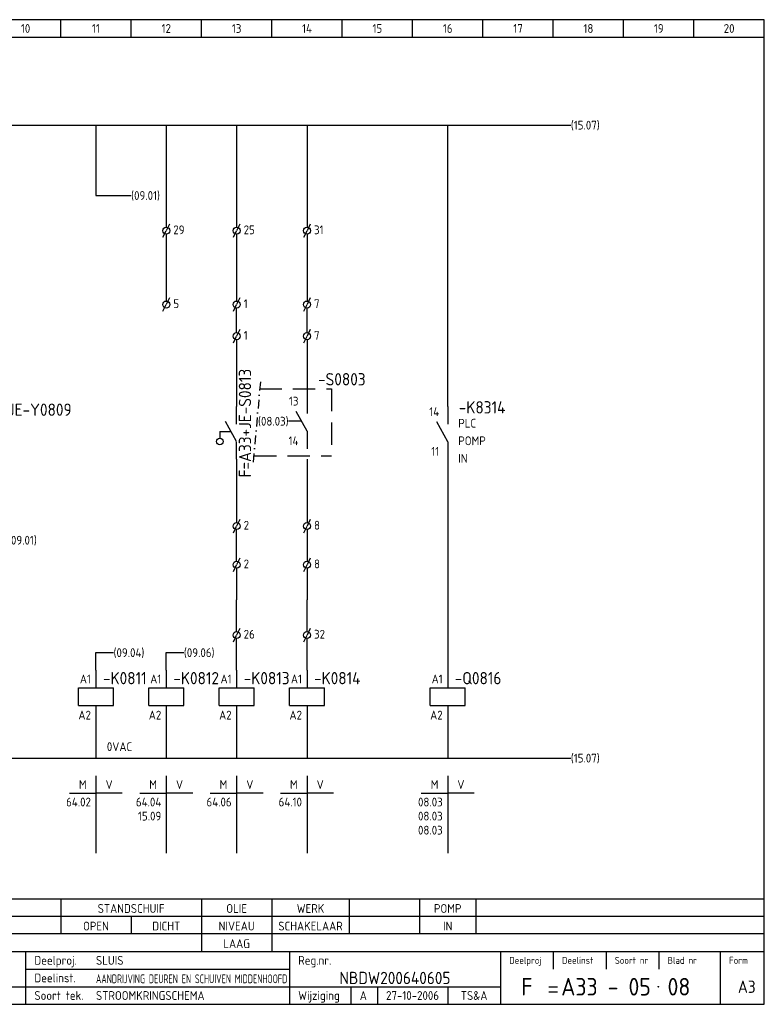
# Model space of a CAD drawing. Extents: x 10 to 410, y 10 to 290.
# Tile 2 of 2: x 198 to 410, y 10 to 290. Entities that reach past the tile are written whole.
import ezdxf
from ezdxf.enums import TextEntityAlignment as Align

# ---------------------------------------------------------------- set-up
doc = ezdxf.new("R2010")
doc.units = 0
doc.header["$MEASUREMENT"] = 0
doc.linetypes.add('DASHDOT', pattern=[1, 0.5, -0.25, 0, -0.25])
doc.linetypes.add('HIDDEN', pattern=[9.525, 6.35, -3.175])
for name, color, linetype in [('0-25', 7, 'CONTINUOUS'), ('0-35', 2, 'CONTINUOUS'), ('0-50', 3, 'CONTINUOUS'), ('B-25', 7, 'CONTINUOUS'), ('B-35', 2, 'CONTINUOUS'), ('S-25', 7, 'CONTINUOUS')]:
    doc.layers.add(name, color=color, linetype=linetype)
doc.styles.add('ISO', font='iso.shx')
doc.styles.get("Standard").update_dxf_attribs({"font": 'iso.shx'})

# ---------------------------------------------------------------- blocks, each defined once
blk = doc.blocks.new('0033')
at = {"layer": 'S-25'}
for p in [(-0.94, -1.88), (0.94, 1.88)]:
    blk.add_line(p, (0, 0), dxfattribs=at)
blk.add_circle((0, 0), 1, dxfattribs=at)
at = {"layer": 'B-25'}
blk.add_attdef('KT', text='', height=2.5, dxfattribs=at).set_placement((-2, -1), align=Align.RIGHT)
blk.add_attdef('KN1', (2, -1.01), '', height=2.5, dxfattribs=at)
blk = doc.blocks.new('0039')
at = {"layer": 'S-25'}
for p, q in [((0, -5), (0, 0)), ((-0.04, -9.93), (-3.17, -4.3)), ((-4.76, -7.12), (-4.76, -9)), ((-4.76, -7.12), (-1.6, -7.12)), ((0, -15), (0, -10))]:
    blk.add_line(p, q, dxfattribs=at)
blk.add_circle((-4.76, -9.94), 0.938, dxfattribs=at)
at = {"layer": 'B-25'}
for tag, p in [('KN1', (-2.43, -2.73)), ('KN2', (-2.43, -14.01))]:
    blk.add_attdef(tag, text='', height=2.5, dxfattribs=at).set_placement(p, align=Align.RIGHT)
blk.add_attdef('OM1', (8, -13.01), '', height=2.5, dxfattribs=at)
at = {"layer": 'B-35'}
blk.add_attdef('KT', (8.14, -8.99), '', height=3.5, dxfattribs=at)
blk = doc.blocks.new('0059')
at = {"layer": 'S-25'}
for p, q in [((0, 0), (0, -5)), ((-5, -5), (5, -5)), ((-5, -10), (-5, -5)), ((5, -10), (5, -5)), ((-5, -10), (5, -10)), ((0, -10), (0, -15))]:
    blk.add_line(p, q, dxfattribs=at)
at = {"layer": 'B-25'}
for tag, p in [('KN1', (-1.43, -3.73)), ('KN2', (-1.43, -14.01))]:
    blk.add_attdef(tag, text='', height=2.5, dxfattribs=at).set_placement(p, align=Align.RIGHT)
at = {"layer": 'B-35'}
blk.add_attdef('KT', (7.14, -8.99), '', height=3.5, dxfattribs=at)
blk = doc.blocks.new('RME5')
at = {"layer": 'S-25'}
for p, q in [((140, 255), (140, 250)), ((140, 245), (136.88, 250.62)), ((140, 245), (140, 240))]:
    blk.add_line(p, q, dxfattribs=at)
at = {"layer": 'B-25'}
for tag, p in [('KN1', (137.57, 252.27)), ('KN2', (137.57, 240.99))]:
    blk.add_attdef(tag, text='', height=2.5, dxfattribs=at).set_placement(p, align=Align.RIGHT)
for p in [(143, 248.99), (143, 244), (143, 239)]:
    blk.add_attdef('OM1', p, '', height=2.5, dxfattribs=at)
at = {"layer": 'B-35'}
blk.add_attdef('KT', (143.14, 253.01), '', height=3.5, dxfattribs=at)
blk = doc.blocks.new('0060')
at = {"layer": 'S-25'}
for p, q in [((0, 0), (0, -22)), ((-7.5, -5), (0, -5)), ((7.5, -5), (0, -5))]:
    blk.add_line(p, q, dxfattribs=at)
at = {"layer": 'B-25', "style": 'ISO'}
blk.add_text('M', height=2.5, dxfattribs=at).set_placement((-3.75, -2.5), align=Align.MIDDLE_CENTER)
blk.add_text('V', height=2.5, dxfattribs=at).set_placement((3.75, -2.5), align=Align.MIDDLE)
at = {"layer": 'B-25'}
for tag, p in [('M1', (-1.43, -8.73)), ('M2', (-1.43, -12.73)), ('M3', (-1.43, -16.73)), ('M4', (-1.43, -20.73))]:
    blk.add_attdef(tag, text='', height=2.5, dxfattribs=at).set_placement(p, align=Align.RIGHT)
for tag, p in [('V1', (1.57, -8.73)), ('V2', (1.57, -12.73)), ('V3', (1.57, -16.73)), ('V4', (1.57, -20.73))]:
    blk.add_attdef(tag, p, '', height=2.5, dxfattribs=at)
blk = doc.blocks.new('KADERA3')
at = {"layer": '0-25'}
for p, q in [((210, 285), (210, 290)), ((230, 285), (230, 290)), ((250, 285), (250, 290)), ((270, 285), (270, 290)), ((290, 285), (290, 290)), ((310, 285), (310, 290)), ((330, 285), (330, 290)), ((350, 285), (350, 290)), ((370, 285), (370, 290)), ((390, 285), (390, 290)), ((10, 285), (410, 285)), ((410, 35), (10, 35)), ((410, 30), (10, 30)), ((350, 25), (350, 20)), ((365, 25), (365, 20)), ((380, 25), (380, 20)), ((200, 20), (275, 20)), ((150, 15), (335, 15)), ((292.5, 15), (292.5, 10)), ((300, 15), (300, 10)), ((320, 15), (320, 10))]:
    blk.add_line(p, q, dxfattribs=at)
at = {"layer": '0-35'}
for p, q in [((200, 25), (200, 10)), ((275, 25), (275, 10)), ((335, 25), (335, 10)), ((397.5, 25), (397.5, 10))]:
    blk.add_line(p, q, dxfattribs=at)
at = {"layer": '0-50'}
for p, q in [((10, 25), (410, 25)), ((348.75, 15), (351.25, 15)), ((348.75, 13.5), (351.25, 13.5))]:
    blk.add_line(p, q, dxfattribs=at)
blk.add_lwpolyline([(10, 10), (410, 10), (410, 290), (10, 290)], close=True, dxfattribs=at)
at = {"layer": '0-50', "const_width": 0.25}
blk.add_lwpolyline([(379.75, 15, 1), (380, 15, 1)], format="xyb", close=True, dxfattribs=at)
at = {"layer": '0-25', "style": 'ISO'}
for s, height, p in [('Deelproj.', 2.5, (202.5, 22.5)), ('Reg.nr.', 2.5, (277.5, 22.5)), ('Deelproj', 2, (337.5, 22.5)), ('Deelinst', 2, (352.5, 22.5)), ('Soort nr', 2, (367.5, 22.5)), ('Blad nr', 2, (382.5, 22.5)), ('Form', 2, (400, 22.5)), ('Deelinst.', 2.5, (202.5, 17.5)), ('Soort tek.', 2.5, (202.5, 12.5)), ('Wijziging', 2.5, (277.5, 12.5))]:
    blk.add_text(s, height=height, dxfattribs=at).set_placement(p, align=Align.MIDDLE_LEFT)
for tag, p in [('STR1', (20, 287.5)), ('STR2', (40, 287.5)), ('STR3', (60, 287.5)), ('STR4', (80, 287.5)), ('STR5', (100, 287.5)), ('STR6', (120, 287.5)), ('STR7', (140, 287.5)), ('STR8', (160, 287.5)), ('STR9', (180, 287.5)), ('STR10', (200, 287.5)), ('STR11', (220, 287.5)), ('STR12', (240, 287.5)), ('STR13', (260, 287.5)), ('STR14', (280, 287.5)), ('STR15', (300, 287.5)), ('STR16', (320, 287.5)), ('STR17', (340, 287.5)), ('STR18', (360, 287.5)), ('STR19', (380, 287.5)), ('STR20', (400, 287.5)), ('W', (180, 12.5)), ('Z', (310, 12.5)), ('Y', (327.5, 12.5))]:
    blk.add_attdef(tag, text='', height=2.5, dxfattribs=at).set_placement(p, align=Align.MIDDLE)
for tag, p in [('N', (220, 22.5)), ('B', (92.5, 17.5)), ('P', (220, 17.5)), ('C', (92.5, 12.5)), ('U', (220, 12.5)), ('REV', (295, 12.5))]:
    blk.add_attdef(tag, text='', height=2.5, dxfattribs=at).set_placement(p, align=Align.MIDDLE_LEFT)
at = {"layer": '0-35', "style": 'ISO'}
blk.add_attdef('RNR', text='', height=3.5, dxfattribs=at).set_placement((305, 17.5), align=Align.MIDDLE)
for tag, p in [('X', (178.5, 17.5)), ('FORM', (402.5, 15))]:
    blk.add_attdef(tag, text='', height=3.5, dxfattribs=at).set_placement(p, align=Align.MIDDLE_LEFT)
at = {"layer": '0-50', "style": 'ISO'}
for tag, p in [('M', (342.5, 15)), ('O', (365, 15))]:
    blk.add_attdef(tag, text='', height=5, dxfattribs=at).set_placement(p, align=Align.MIDDLE)
blk.add_attdef('Q', text='', height=5, dxfattribs=at).set_placement((382.5, 15), align=Align.MIDDLE_LEFT)

msp = doc.modelspace()

# ---------------------------------------------------------------- linework, layer by layer
at = {"layer": '0-25'}
msp.add_line((10, 40), (410, 40), dxfattribs=at)
at = {"layer": 'S-25'}
for p, q in [((125, 260), (355, 260)), ((220, 260), (220, 240)), ((240, 260), (240, 231)), ((260, 260), (260, 231)), ((280, 260), (280, 231)), ((320, 180), (320, 260)), ((220, 240), (230, 240)), ((240, 229), (240, 221)), ((260, 229), (260, 221)), ((280, 229), (280, 221)), ((240, 221), (240, 210)), ((260, 221), (260, 210)), ((280, 221), (280, 210)), ((260, 201), (260, 208)), ((280, 201), (280, 208)), ((260, 199), (260, 180)), ((280, 199), (280, 180)), ((278.44, 175.81), (274.77, 175.81)), ((260, 165), (260, 147)), ((280, 165), (280, 147)), ((320, 165), (320, 105)), ((260, 136), (260, 145)), ((280, 145), (280, 136)), ((260, 134), (260, 125)), ((280, 134), (280, 125)), ((260, 116), (260, 125)), ((280, 116), (280, 125)), ((260, 105), (260, 114)), ((280, 105), (280, 114)), ((220, 105), (220, 110)), ((220, 110), (225, 110)), ((240, 105), (240, 110)), ((240, 110), (245, 110)), ((220, 90), (220, 80)), ((240, 90), (240, 80)), ((260, 90), (260, 80)), ((280, 90), (280, 80)), ((320, 90), (320, 80)), ((125, 80), (355, 80)), ((210, 40), (210, 30)), ((250, 40), (250, 25)), ((270, 40), (270, 25)), ((292, 40), (292, 30)), ((312, 40), (312, 30)), ((328, 40), (328, 30)), ((230, 35), (230, 30))]:
    msp.add_line(p, q, dxfattribs=at)
at = {"layer": 'S-25', "linetype": 'DASHDOT', "ltscale": 5}
msp.add_line((266.76, 187), (264.69, 164), dxfattribs=at)
at = {"layer": 'S-25', "linetype": 'HIDDEN'}
for points in [[(266.48, 185), (287, 185)], [(287, 185), (287, 166)], [(264.97, 166), (287, 166)]]:
    msp.add_lwpolyline(points, dxfattribs=at)

# ---------------------------------------------------------------- block references
at = {"layer": 'S-25'}
ref = msp.add_blockref('KADERA3', (0, 0), dxfattribs=at)
ref.add_attrib('N', 'SLUIS', dxfattribs={"layer": '0-25', "height": 2.5, "style": 'ISO'}).set_placement((220, 22.5), align=Align.MIDDLE_LEFT)
ref.add_attrib('U', 'STROOMKRINGSCHEMA', dxfattribs={"layer": '0-25', "height": 2.5, "style": 'ISO'}).set_placement((220, 12.5), align=Align.MIDDLE_LEFT)
ref.add_attrib('M', 'F', dxfattribs={"layer": '0-50', "height": 5, "style": 'ISO'}).set_placement((342.5, 15), align=Align.MIDDLE)
ref.add_attrib('O', 'A33 - 05', dxfattribs={"layer": '0-50', "height": 5, "style": 'ISO'}).set_placement((365, 15), align=Align.MIDDLE)
ref.add_attrib('Q', '08', dxfattribs={"layer": '0-50', "height": 5, "style": 'ISO'}).set_placement((382.5, 15), align=Align.MIDDLE_LEFT)
ref.add_attrib('RNR', 'NBDW200640605', dxfattribs={"layer": '0-35', "height": 3.5, "style": 'ISO'}).set_placement((305, 17.5), align=Align.MIDDLE)
ref.add_attrib('FORM', 'A3', dxfattribs={"layer": '0-35', "height": 3.5, "style": 'ISO'}).set_placement((402.5, 15), align=Align.MIDDLE_LEFT)
ref.add_attrib('REV', 'A', dxfattribs={"layer": '0-25', "height": 2.5, "style": 'ISO'}).set_placement((295, 12.5), align=Align.MIDDLE_LEFT)
ref.add_attrib('Z', '27-10-2006', dxfattribs={"layer": '0-25', "height": 2.5, "style": 'ISO'}).set_placement((310, 12.5), align=Align.MIDDLE)
ref.add_attrib('Y', 'TS&A', dxfattribs={"layer": '0-25', "height": 2.5, "style": 'ISO'}).set_placement((327.5, 12.5), align=Align.MIDDLE)
ref.add_attrib('STR10', '10', dxfattribs={"layer": '0-25', "height": 2.5, "style": 'ISO'}).set_placement((200, 287.5), align=Align.MIDDLE)
ref.add_attrib('STR11', '11', dxfattribs={"layer": '0-25', "height": 2.5, "style": 'ISO'}).set_placement((220, 287.5), align=Align.MIDDLE)
ref.add_attrib('STR12', '12', dxfattribs={"layer": '0-25', "height": 2.5, "style": 'ISO'}).set_placement((240, 287.5), align=Align.MIDDLE)
ref.add_attrib('STR13', '13', dxfattribs={"layer": '0-25', "height": 2.5, "style": 'ISO'}).set_placement((260, 287.5), align=Align.MIDDLE)
ref.add_attrib('STR14', '14', dxfattribs={"layer": '0-25', "height": 2.5, "style": 'ISO'}).set_placement((280, 287.5), align=Align.MIDDLE)
ref.add_attrib('STR15', '15', dxfattribs={"layer": '0-25', "height": 2.5, "style": 'ISO'}).set_placement((300, 287.5), align=Align.MIDDLE)
ref.add_attrib('STR16', '16', dxfattribs={"layer": '0-25', "height": 2.5, "style": 'ISO'}).set_placement((320, 287.5), align=Align.MIDDLE)
ref.add_attrib('STR17', '17', dxfattribs={"layer": '0-25', "height": 2.5, "style": 'ISO'}).set_placement((340, 287.5), align=Align.MIDDLE)
ref.add_attrib('STR18', '18', dxfattribs={"layer": '0-25', "height": 2.5, "style": 'ISO'}).set_placement((360, 287.5), align=Align.MIDDLE)
ref.add_attrib('STR19', '19', dxfattribs={"layer": '0-25', "height": 2.5, "style": 'ISO'}).set_placement((380, 287.5), align=Align.MIDDLE)
ref.add_attrib('STR20', '20', dxfattribs={"layer": '0-25', "height": 2.5, "style": 'ISO'}).set_placement((400, 287.5), align=Align.MIDDLE)
for name, p, values in [('0033', (240, 230), {'KN1': '29'}), ('0033', (260, 230), {'KN1': '25'}), ('0033', (280, 230), {'KN1': '31'}), ('0033', (240, 209), {'KN1': '5'}), ('0033', (260, 209), {'KN1': '1'}), ('0033', (280, 209), {'KN1': '7'}), ('0033', (260, 200), {'KN1': '1'}), ('0033', (280, 200), {'KN1': '7'}), ('0033', (260, 146), {'KN1': '2'}), ('0033', (280, 146), {'KN1': '8'}), ('0033', (260, 135), {'KN1': '2'}), ('0033', (280, 135), {'KN1': '8'}), ('0033', (260, 115), {'KN1': '26'}), ('0033', (280, 115), {'KN1': '32'}), ('0060', (220, 75), {'M1': '64.02'}), ('0060', (240, 75), {'M1': '64.04', 'M2': '15.09'}), ('0060', (260, 75), {'M1': '64.06'}), ('0060', (280, 75), {'M1': '64.10'}), ('0060', (320, 75), {'M1': '08.03', 'M2': '08.03', 'M3': '08.03'})]:
    msp.add_blockref(name, p, dxfattribs=at).add_auto_attribs(values)
ref = msp.add_blockref('RME5', (140, -72), dxfattribs=at)
ref.add_attrib('KT', '-S0803', (283.14, 186), dxfattribs={"layer": 'B-35', "height": 3.5})
ref.add_attrib('KN2', '14', dxfattribs={"layer": 'B-25', "height": 2.5}).set_placement((277.57, 168.99), align=Align.RIGHT)
ref.add_attrib('KN1', '13', dxfattribs={"layer": 'B-25', "height": 2.5}).set_placement((277.57, 180.27), align=Align.RIGHT)
msp.add_blockref('0039', (260, 180), dxfattribs=at)
ref = msp.add_blockref('RME5', (180, -75), dxfattribs=at)
ref.add_attrib('OM1', 'PLC', (323, 173.99), dxfattribs={"layer": 'B-25', "height": 2.5})
ref.add_attrib('OM1', 'IN', (323, 164), dxfattribs={"layer": 'B-25', "height": 2.5})
ref.add_attrib('OM1', 'POMP', (323, 169), dxfattribs={"layer": 'B-25', "height": 2.5})
ref.add_attrib('KT', '-K8314', (323.14, 178.01), dxfattribs={"layer": 'B-35', "height": 3.5})
ref.add_attrib('KN2', '11', dxfattribs={"layer": 'B-25', "height": 2.5}).set_placement((317.57, 165.99), align=Align.RIGHT)
ref.add_attrib('KN1', '14', dxfattribs={"layer": 'B-25', "height": 2.5}).set_placement((317.57, 177.27), align=Align.RIGHT)
ref = msp.add_blockref('0059', (220, 105), dxfattribs=at)
ref.add_attrib('KT', '-K0811', (222, 101), dxfattribs={"layer": 'B-35', "height": 3.5})
ref.add_attrib('KN1', 'A1', dxfattribs={"layer": 'B-25', "height": 2.5}).set_placement((218.57, 101.27), align=Align.RIGHT)
ref.add_attrib('KN2', 'A2', dxfattribs={"layer": 'B-25', "height": 2.5}).set_placement((218.57, 90.99), align=Align.RIGHT)
ref = msp.add_blockref('0059', (240, 105), dxfattribs=at)
ref.add_attrib('KT', '-K0812', (242, 101), dxfattribs={"layer": 'B-35', "height": 3.5})
ref.add_attrib('KN1', 'A1', dxfattribs={"layer": 'B-25', "height": 2.5}).set_placement((238.57, 101.27), align=Align.RIGHT)
ref.add_attrib('KN2', 'A2', dxfattribs={"layer": 'B-25', "height": 2.5}).set_placement((238.57, 90.99), align=Align.RIGHT)
ref = msp.add_blockref('0059', (260, 105), dxfattribs=at)
ref.add_attrib('KT', '-K0813', (262, 101), dxfattribs={"layer": 'B-35', "height": 3.5})
ref.add_attrib('KN1', 'A1', dxfattribs={"layer": 'B-25', "height": 2.5}).set_placement((258.57, 101.27), align=Align.RIGHT)
ref.add_attrib('KN2', 'A2', dxfattribs={"layer": 'B-25', "height": 2.5}).set_placement((258.57, 90.99), align=Align.RIGHT)
ref = msp.add_blockref('0059', (280, 105), dxfattribs=at)
ref.add_attrib('KT', '-K0814', (282, 101), dxfattribs={"layer": 'B-35', "height": 3.5})
ref.add_attrib('KN1', 'A1', dxfattribs={"layer": 'B-25', "height": 2.5}).set_placement((278.57, 101.27), align=Align.RIGHT)
ref.add_attrib('KN2', 'A2', dxfattribs={"layer": 'B-25', "height": 2.5}).set_placement((278.57, 90.99), align=Align.RIGHT)
ref = msp.add_blockref('0059', (320, 105), dxfattribs=at)
ref.add_attrib('KT', '-Q0816', (322, 101), dxfattribs={"layer": 'B-35', "height": 3.5})
ref.add_attrib('KN1', 'A1', dxfattribs={"layer": 'B-25', "height": 2.5}).set_placement((318.57, 101.27), align=Align.RIGHT)
ref.add_attrib('KN2', 'A2', dxfattribs={"layer": 'B-25', "height": 2.5}).set_placement((318.57, 90.99), align=Align.RIGHT)

# ---------------------------------------------------------------- texts
at = {"layer": 'B-25', "style": 'ISO'}
for s, p in [('(15.07)', (355, 260)), ('(09.01)', (230, 240)), ('(09.01)', (195, 141.98)), ('(09.04)', (225, 110)), ('(09.06)', (245, 110)), ('0VAC', (223.1, 83.26)), ('(15.07)', (355, 80))]:
    msp.add_text(s, height=2.5, dxfattribs=at).set_placement(p, align=Align.MIDDLE_LEFT)
msp.add_text('(08.03)', height=2.5, dxfattribs=at).set_placement((274.77, 175.81), align=Align.MIDDLE_RIGHT)
for s, p in [('STANDSCHUIF', (230, 36)), ('OLIE', (260, 36)), ('WERK', (281, 36)), ('POMP', (320, 36)), ('OPEN', (220, 31)), ('DICHT', (240, 31)), ('NIVEAU', (260, 31)), ('SCHAKELAAR', (281, 31)), ('IN', (320, 31)), ('LAAG', (260, 26))]:
    msp.add_text(s, height=2.5, dxfattribs=at).set_placement(p, align=Align.CENTER)
at = {"layer": 'B-25', "style": 'ISO', "width": 0.793392}
msp.add_text('AANDRIJVING DEUREN EN SCHUIVEN MIDDENHOOFD', height=2.5, dxfattribs=at).set_placement((220, 16), (274.4, 16), align=Align.FIT)
at = {"layer": 'B-35', "style": 'ISO'}
msp.add_text('F=A33+JE-S0813', height=3.5, rotation=90, dxfattribs=at).set_placement((264.11, 159.84))
msp.add_text('F=A33+JE-Y0809', height=3.5, dxfattribs=at).set_placement((181.18, 177.34))

doc.saveas('drawing.dxf')
